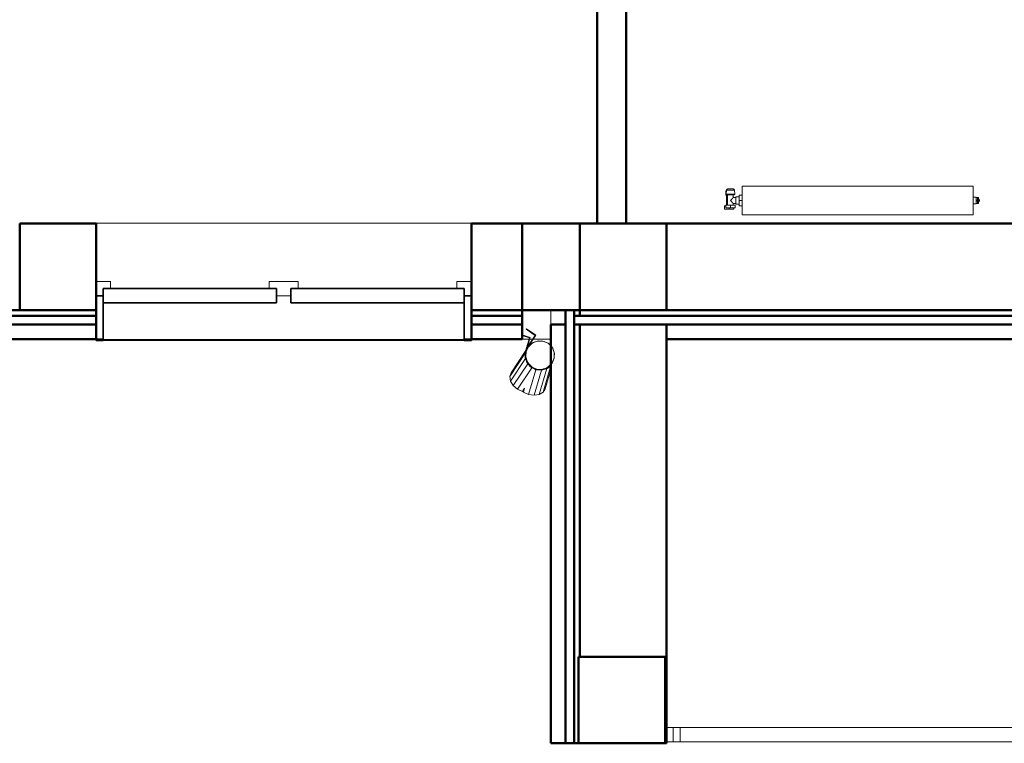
# Model space of a CAD drawing. Header units: millimetres. Extents: x 25703 to 50721, y 2709 to 39176.
# Tile 33 of 50: x 34063 to 37473, y 28638 to 31144. Entities that reach past the tile are written whole.
import ezdxf

# ---------------------------------------------------------------- set-up
doc = ezdxf.new("R2010")
doc.units = ezdxf.units.MM
doc.linetypes.add('ADSK_Скрыто', pattern=[300, 150, -150])
for name, color, linetype, lineweight in [('A-COLS-____-MCUT', 52, 'Continuous', 50), ('A-COLS-____-OTLN', 52, 'Continuous', 20), ('A-DETL-____-HDLN', 90, 'ADSK_Скрыто', 9), ('A-GENM-____-MCUT', 13, 'Continuous', 50), ('A-GENM-____-OTLN', 13, 'Continuous', 20), ('A-GLAZ-____-MCUT', 151, 'Continuous', 35), ('A-GLAZ-____-OTLN', 151, 'Continuous', 20), ('A-PART-____-MCUT', 2, 'Continuous', 50), ('A-PART-____-OTLN', 2, 'Continuous', 20), ('A-WALL-____-MCUT', 113, 'Continuous', 50), ('A-WALL-____-OTLN', 113, 'Continuous', 20), ('M-EQPM-____-OTLN', 50, 'Continuous', 20), ('Q-SPCQ-____-MCUT', 91, 'Continuous', 9), ('Q-SPCQ-____-OTLN', 91, 'Continuous', 20), ('Ограждение', 7, 'Continuous', 20)]:
    doc.layers.add(name, color=color, linetype=linetype, lineweight=lineweight)

# ---------------------------------------------------------------- blocks, each defined once
blk = doc.blocks.new('Прямая форма - V line-610142-В_Этаж 02_Вентиляция')
at = {"layer": 'A-COLS-____-MCUT', "color": 9}
for p, q in [((150, 150), (-150, 150)), ((-150, 150), (-150, -150)), ((150, -150), (150, 150)), ((-150, -150), (150, -150))]:
    blk.add_line(p, q, dxfattribs=at)
blk = doc.blocks.new('Прямая форма - CRE - 001-610143-В_Этаж 02_Вентиляция')
blk.add_blockref('Прямая форма - V line-610142-В_Этаж 02_Вентиляция', (0, 0))
blk = doc.blocks.new('Прямая форма - V line-610281-В_Этаж 02_Вентиляция')
at = {"layer": 'A-COLS-____-MCUT', "color": 9}
for p, q in [((150, 150), (-150, 150)), ((-150, 150), (-150, -150)), ((150, -150), (150, 150)), ((-150, -150), (150, -150))]:
    blk.add_line(p, q, dxfattribs=at)
blk = doc.blocks.new('Прямая форма - CRE - 001-610282-В_Этаж 02_Вентиляция')
blk.add_blockref('Прямая форма - V line-610281-В_Этаж 02_Вентиляция', (0, 0))
blk = doc.blocks.new('Прямая форма - Insulation - Thermal Break-610366-В_Этаж 02_Вентиляция')
at = {"layer": 'A-WALL-____-MCUT', "color": 9}
for p, q in [((1500, 80), (0, 80)), ((0, 80), (0, 50)), ((1500, 50), (1500, 80)), ((0, 50), (1500, 50))]:
    blk.add_line(p, q, dxfattribs=at)
blk = doc.blocks.new('Прямая форма - Gypsum Plasterboard - Waterproof-610367-В_Этаж 02_Вентиляция')
at = {"layer": 'A-WALL-____-MCUT', "color": 9}
for p, q in [((50, 50), (50, 0)), ((1500, 50), (50, 50)), ((1500, 0), (1500, 50)), ((50, 0), (1500, 0))]:
    blk.add_line(p, q, dxfattribs=at)
blk = doc.blocks.new('Прямая форма - Masonry Block - Structural-610368-В_Этаж 02_Вентиляция')
at = {"layer": 'A-WALL-____-MCUT', "color": 9}
for p, q in [((1500, 400), (50, 400)), ((50, 400), (50, 100)), ((1200, 396), (1500, 396)), ((1200, 100), (1200, 396)), ((1500, 396), (1500, 400)), ((50, 100), (1200, 100))]:
    blk.add_line(p, q, dxfattribs=at)
blk = doc.blocks.new('Прямая форма - Concrete - Structural-610369-В_Этаж 02_Вентиляция')
at = {"layer": 'A-WALL-____-MCUT', "color": 9}
for p, q in [((0, 100), (0, 80)), ((20, 100), (0, 100)), ((0, 80), (20, 80)), ((20, 80), (20, 100)), ((1200, 100), (50, 100)), ((50, 100), (50, 80)), ((50, 80), (1500, 80)), ((1200, 96), (1200, 100)), ((1500, 96), (1200, 96)), ((1500, 80), (1500, 96))]:
    blk.add_line(p, q, dxfattribs=at)
blk = doc.blocks.new('Прямая форма - SW - 004-610370-В_Этаж 02_Вентиляция')
at = {"layer": 'A-GENM-____-OTLN', "lineweight": 9}
blk.add_line((0, 0), (50, 0), dxfattribs=at)
for name in ['Прямая форма - Masonry Block - Structural-610368-В_Этаж 02_Вентиляция', 'Прямая форма - Concrete - Structural-610369-В_Этаж 02_Вентиляция', 'Прямая форма - Insulation - Thermal Break-610366-В_Этаж 02_Вентиляция', 'Прямая форма - Gypsum Plasterboard - Waterproof-610367-В_Этаж 02_Вентиляция']:
    blk.add_blockref(name, (0, 0))
blk = doc.blocks.new('Family - Insulation - Thermal Break-610372-В_Этаж 02_Вентиляция')
at = {"layer": 'A-PART-____-MCUT', "color": 9}
for p, q in [((1500, 80), (0, 80)), ((0, 80), (0, 50)), ((1500, 50), (1500, 80)), ((0, 50), (1500, 50))]:
    blk.add_line(p, q, dxfattribs=at)
blk = doc.blocks.new('Family - Gypsum Plasterboard - Waterproof-610374-В_Этаж 02_Вентиляция')
at = {"layer": 'A-PART-____-MCUT', "color": 9}
for p, q in [((50, 50), (50, 0)), ((1500, 50), (50, 50)), ((1500, 0), (1500, 50)), ((50, 0), (1500, 0))]:
    blk.add_line(p, q, dxfattribs=at)
blk = doc.blocks.new('Family - Masonry Block - Structural-610376-В_Этаж 02_Вентиляция')
at = {"layer": 'A-PART-____-MCUT', "color": 9}
for p, q in [((1500, 400), (50, 400)), ((50, 400), (50, 100)), ((1200, 396), (1500, 396)), ((1200, 100), (1200, 396)), ((1500, 396), (1500, 400)), ((50, 100), (1200, 100))]:
    blk.add_line(p, q, dxfattribs=at)
blk = doc.blocks.new('Family - Concrete - Structural-610378-В_Этаж 02_Вентиляция')
at = {"layer": 'A-PART-____-MCUT', "color": 9}
for p, q in [((0, 100), (0, 80)), ((20, 100), (0, 100)), ((0, 80), (20, 80)), ((20, 80), (20, 100)), ((1200, 100), (50, 100)), ((50, 100), (50, 80)), ((50, 80), (1500, 80)), ((1200, 96), (1200, 100)), ((1500, 96), (1200, 96)), ((1500, 80), (1500, 96))]:
    blk.add_line(p, q, dxfattribs=at)
blk = doc.blocks.new('Прямая форма - V line-608962-В_Этаж 02_Вентиляция')
at = {"layer": 'A-GLAZ-____-MCUT', "color": 53}
for p, q in [((-650, 155), (-650, 150)), ((-625, 155), (-650, 155)), ((-650, 150), (-625, 150)), ((-625, 150), (-650, 150)), ((-650, 150), (-650, 0)), ((-625, 150), (-625, 155)), ((-625, 0), (-625, 150)), ((650, 155), (625, 155)), ((625, 155), (625, 150)), ((625, 150), (650, 150)), ((650, 150), (625, 150)), ((625, 150), (625, 0)), ((650, 150), (650, 155)), ((650, 0), (650, 150)), ((-650, 0), (-625, 0)), ((-25, 25), (-625, 25)), ((-625, 25), (-625, -25)), ((-25, -25), (-25, 25)), ((625, 25), (25, 25)), ((25, 25), (25, -25)), ((625, -25), (625, 25)), ((625, 0), (650, 0)), ((-625, -25), (-25, -25)), ((25, -25), (625, -25))]:
    blk.add_line(p, q, dxfattribs=at)
at = {"layer": 'A-GLAZ-____-OTLN', "color": 253}
for p, q in [((625, 155), (-625, 155)), ((-625, 0), (-650, 0)), ((-650, 0), (-650, -50)), ((-625, -25), (-625, 0)), ((25, 0), (-25, 0)), ((-25, 0), (-25, -25)), ((25, -25), (25, 0)), ((625, 0), (625, -25)), ((650, 0), (625, 0)), ((-600, -25), (-625, -25)), ((-600, -50), (-600, -25)), ((-25, -25), (-50, -25)), ((-50, -25), (-50, -50)), ((50, -25), (25, -25)), ((50, -50), (50, -25)), ((625, -25), (600, -25)), ((600, -25), (600, -50)), ((650, -50), (650, 0)), ((-650, -50), (-600, -50)), ((-50, -50), (50, -50)), ((600, -50), (650, -50))]:
    blk.add_line(p, q, dxfattribs=at)
blk = doc.blocks.new('Прямая форма - ფ1-610382-В_Этаж 02_Вентиляция')
blk.add_blockref('Прямая форма - V line-608962-В_Этаж 02_Вентиляция', (650, -150))
blk = doc.blocks.new('Прямая форма - Insulation - Thermal Break-610595-В_Этаж 02_Вентиляция')
at = {"layer": 'A-WALL-____-MCUT', "color": 9}
for p, q in [((264.4, 80), (-200, 80)), ((-200, 80), (-200, 50)), ((264.4, 50), (264.4, 80)), ((1740, 80), (1564.4, 80)), ((1564.4, 80), (1564.4, 50)), ((1740, 50), (1740, 80)), ((-200, 50), (264.4, 50)), ((1564.4, 50), (1740, 50))]:
    blk.add_line(p, q, dxfattribs=at)
blk = doc.blocks.new('Прямая форма - Concrete - Structural-610596-В_Этаж 02_Вентиляция')
at = {"layer": 'A-WALL-____-MCUT', "color": 9}
for p, q in [((264.4, 100), (-200, 100)), ((-200, 100), (-200, 80)), ((-200, 80), (264.4, 80)), ((264.4, 80), (264.4, 100)), ((1740, 100), (1564.4, 100)), ((1564.4, 100), (1564.4, 80)), ((1564.4, 80), (1740, 80)), ((1740, 80), (1740, 100))]:
    blk.add_line(p, q, dxfattribs=at)
blk = doc.blocks.new('Прямая форма - Masonry Block - Structural-610597-В_Этаж 02_Вентиляция')
at = {"layer": 'A-WALL-____-MCUT', "color": 9}
for p, q in [((264.4, 400), (0, 400)), ((0, 400), (0, 100)), ((264.4, 100), (264.4, 400)), ((1740, 400), (1564.4, 400)), ((1564.4, 400), (1564.4, 100)), ((1740, 100), (1740, 400)), ((0, 100), (264.4, 100)), ((1564.4, 100), (1740, 100))]:
    blk.add_line(p, q, dxfattribs=at)
blk = doc.blocks.new('Прямая форма - Gypsum Plasterboard - Waterproof-610598-В_Этаж 02_Вентиляция')
at = {"layer": 'A-WALL-____-MCUT', "color": 9}
for p, q in [((264.4, 50), (-200, 50)), ((-200, 50), (-200, 0)), ((264.4, 0), (264.4, 50)), ((1740, 50), (1564.4, 50)), ((1564.4, 50), (1564.4, 0)), ((1740, 0), (1740, 50)), ((-200, 0), (264.4, 0)), ((1564.4, 0), (1740, 0))]:
    blk.add_line(p, q, dxfattribs=at)
blk = doc.blocks.new('Прямая форма - SW - 012-610599-В_Этаж 02_Вентиляция')
at = {"layer": 'A-GENM-____-OTLN', "lineweight": 9}
for p, q in [((1740, 0), (1764.4, 0)), ((1766.3, 0), (1777, 0)), ((1779.2, 0), (1840, 0))]:
    blk.add_line(p, q, dxfattribs=at)
for name in ['Прямая форма - Masonry Block - Structural-610597-В_Этаж 02_Вентиляция', 'Прямая форма - Concrete - Structural-610596-В_Этаж 02_Вентиляция', 'Прямая форма - Insulation - Thermal Break-610595-В_Этаж 02_Вентиляция', 'Прямая форма - Gypsum Plasterboard - Waterproof-610598-В_Этаж 02_Вентиляция']:
    blk.add_blockref(name, (0, 0))
blk = doc.blocks.new('Family - Insulation - Thermal Break-610601-В_Этаж 02_Вентиляция')
at = {"layer": 'A-PART-____-MCUT', "color": 9}
for p, q in [((264.4, 80), (-200, 80)), ((-200, 80), (-200, 50)), ((264.4, 50), (264.4, 80)), ((1740, 80), (1564.4, 80)), ((1564.4, 80), (1564.4, 50)), ((1740, 50), (1740, 80)), ((-200, 50), (264.4, 50)), ((1564.4, 50), (1740, 50))]:
    blk.add_line(p, q, dxfattribs=at)
blk = doc.blocks.new('Family - Concrete - Structural-610603-В_Этаж 02_Вентиляция')
at = {"layer": 'A-PART-____-MCUT', "color": 9}
for p, q in [((264.4, 100), (-200, 100)), ((-200, 100), (-200, 80)), ((-200, 80), (264.4, 80)), ((264.4, 80), (264.4, 100)), ((1740, 100), (1564.4, 100)), ((1564.4, 100), (1564.4, 80)), ((1564.4, 80), (1740, 80)), ((1740, 80), (1740, 100))]:
    blk.add_line(p, q, dxfattribs=at)
blk = doc.blocks.new('Family - Masonry Block - Structural-610605-В_Этаж 02_Вентиляция')
at = {"layer": 'A-PART-____-MCUT', "color": 9}
for p, q in [((264.4, 400), (0, 400)), ((0, 400), (0, 100)), ((264.4, 100), (264.4, 400)), ((1740, 400), (1564.4, 400)), ((1564.4, 400), (1564.4, 100)), ((1740, 100), (1740, 400)), ((0, 100), (264.4, 100)), ((1564.4, 100), (1740, 100))]:
    blk.add_line(p, q, dxfattribs=at)
blk = doc.blocks.new('Family - ფ1-610607-В_Этаж 02_Вентиляция')
at = {"layer": 'A-GENM-____-MCUT', "lineweight": 9}
for p, q in [((650, 401), (-650, 401)), ((-650, 401), (-650, 150)), ((650, 150), (650, 401)), ((-650, 150), (-650, -1)), ((650, -1), (650, 150)), ((-650, -1), (650, -1))]:
    blk.add_line(p, q, dxfattribs=at)
blk = doc.blocks.new('Family - Gypsum Plasterboard - Waterproof-610611-В_Этаж 02_Вентиляция')
at = {"layer": 'A-PART-____-MCUT', "color": 9}
for p, q in [((264.4, 50), (-200, 50)), ((-200, 50), (-200, 0)), ((264.4, 0), (264.4, 50)), ((1740, 50), (1564.4, 50)), ((1564.4, 50), (1564.4, 0)), ((1740, 0), (1740, 50)), ((-200, 0), (264.4, 0)), ((1564.4, 0), (1740, 0))]:
    blk.add_line(p, q, dxfattribs=at)
blk = doc.blocks.new('Прямая форма - V line-611039-В_Этаж 02_Вентиляция')
at = {"layer": 'A-WALL-____-MCUT', "color": 9}
for p, q in [((100, 100), (100, 0)), ((3330, 100), (100, 100)), ((3330, 0), (3330, 100)), ((100, 0), (3330, 0))]:
    blk.add_line(p, q, dxfattribs=at)
blk = doc.blocks.new('Прямая форма - SW - 014-611040-В_Этаж 02_Вентиляция')
blk.add_blockref('Прямая форма - V line-611039-В_Этаж 02_Вентиляция', (0, 0))
blk = doc.blocks.new('Прямая форма - V line-611088-В_Этаж 02_Вентиляция')
at = {"layer": 'Ограждение', "color": 253}
for p, q in [((36.4, 55), (84.5, 55)), ((84.5, 55), (84.5, 5)), ((36.4, 5), (84.5, 5))]:
    blk.add_line(p, q, dxfattribs=at)
blk = doc.blocks.new('Прямая форма - Steel - Stainless-611089-В_Этаж 02_Вентиляция')
blk.add_blockref('Прямая форма - V line-611088-В_Этаж 02_Вентиляция', (0, 0))
blk = doc.blocks.new('Прямая форма - Steel - Stainless-611097-В_Этаж 02_Вентиляция')
at = {"layer": 'Ограждение', "color": 253}
for p, q in [((59.5, 5), (59.5, 55)), ((4011.9, 55), (59.5, 55)), ((4011.9, 5), (59.5, 5))]:
    blk.add_line(p, q, dxfattribs=at)
blk = doc.blocks.new('Прямая форма - RAILING - 004-611108-В_Этаж 02_Вентиляция')
for name in ['Прямая форма - Steel - Stainless-611089-В_Этаж 02_Вентиляция', 'Прямая форма - Steel - Stainless-611097-В_Этаж 02_Вентиляция']:
    blk.add_blockref(name, (0, 0))
blk = doc.blocks.new('Family - V line-611113-В_Этаж 02_Вентиляция')
at = {"layer": 'A-PART-____-OTLN', "color": 253}
for p, q in [((36.4, 55), (84.5, 55)), ((84.5, 55), (84.5, 5)), ((36.4, 5), (84.5, 5))]:
    blk.add_line(p, q, dxfattribs=at)
blk = doc.blocks.new('Family - Steel - Stainless-611114-В_Этаж 02_Вентиляция')
blk.add_blockref('Family - V line-611113-В_Этаж 02_Вентиляция', (0, 0))
blk = doc.blocks.new('Family - Steel - Stainless-611127-В_Этаж 02_Вентиляция')
at = {"layer": 'A-PART-____-OTLN', "color": 253}
for p, q in [((59.5, 5), (59.5, 55)), ((4011.9, 55), (59.5, 55)), ((4011.9, 5), (59.5, 5))]:
    blk.add_line(p, q, dxfattribs=at)
blk = doc.blocks.new('Прямая форма - Masonry Block - Structural-611144-В_Этаж 02_Вентиляция')
at = {"layer": 'A-WALL-____-MCUT', "color": 9}
for p, q in [((100, 400), (-100, 400)), ((-100, 400), (-100, 100)), ((100, 100), (100, 400)), ((1775, 400), (400, 400)), ((400, 400), (400, 100)), ((1775, 100), (1775, 400)), ((-100, 100), (100, 100)), ((400, 100), (1775, 100))]:
    blk.add_line(p, q, dxfattribs=at)
blk = doc.blocks.new('Прямая форма - Concrete - Structural-611145-В_Этаж 02_Вентиляция')
at = {"layer": 'A-WALL-____-MCUT', "color": 9}
for p, q in [((1775, 100), (100, 100)), ((100, 100), (100, 80)), ((100, 80), (1775, 80))]:
    blk.add_line(p, q, dxfattribs=at)
blk = doc.blocks.new('Прямая форма - Insulation - Thermal Break-611146-В_Этаж 02_Вентиляция')
at = {"layer": 'A-WALL-____-MCUT', "color": 9}
for p, q in [((1775, 80), (80, 80)), ((80, 80), (80, 50)), ((80, 50), (1775, 50))]:
    blk.add_line(p, q, dxfattribs=at)
blk = doc.blocks.new('Прямая форма - Gypsum Plasterboard - Waterproof-611147-В_Этаж 02_Вентиляция')
at = {"layer": 'A-WALL-____-MCUT', "color": 9}
for p, q in [((1775, 50), (400, 50)), ((400, 50), (400, 0)), ((1775, 0), (1775, 50)), ((400, 0), (1775, 0))]:
    blk.add_line(p, q, dxfattribs=at)
blk = doc.blocks.new('Прямая форма - SW - 005-611148-В_Этаж 02_Вентиляция')
for name in ['Прямая форма - Masonry Block - Structural-611144-В_Этаж 02_Вентиляция', 'Прямая форма - Insulation - Thermal Break-611146-В_Этаж 02_Вентиляция', 'Прямая форма - Concrete - Structural-611145-В_Этаж 02_Вентиляция', 'Прямая форма - Gypsum Plasterboard - Waterproof-611147-В_Этаж 02_Вентиляция']:
    blk.add_blockref(name, (0, 0))
blk = doc.blocks.new('Family - Masonry Block - Structural-611150-В_Этаж 02_Вентиляция')
at = {"layer": 'A-PART-____-MCUT', "color": 9}
for p, q in [((100, 400), (-100, 400)), ((-100, 400), (-100, 100)), ((100, 100), (100, 400)), ((1775, 400), (400, 400)), ((400, 400), (400, 100)), ((1775, 100), (1775, 400)), ((-100, 100), (100, 100)), ((400, 100), (1775, 100))]:
    blk.add_line(p, q, dxfattribs=at)
blk = doc.blocks.new('Family - Concrete - Structural-611154-В_Этаж 02_Вентиляция')
at = {"layer": 'A-PART-____-MCUT', "color": 9}
for p, q in [((1775, 100), (100, 100)), ((100, 100), (100, 80)), ((100, 80), (1775, 80))]:
    blk.add_line(p, q, dxfattribs=at)
blk = doc.blocks.new('Family - Insulation - Thermal Break-611156-В_Этаж 02_Вентиляция')
at = {"layer": 'A-PART-____-MCUT', "color": 9}
for p, q in [((1775, 80), (80, 80)), ((80, 80), (80, 50)), ((80, 50), (1775, 50))]:
    blk.add_line(p, q, dxfattribs=at)
blk = doc.blocks.new('Family - Gypsum Plasterboard - Waterproof-611158-В_Этаж 02_Вентиляция')
at = {"layer": 'A-PART-____-MCUT', "color": 9}
for p, q in [((1775, 50), (400, 50)), ((400, 50), (400, 0)), ((1775, 0), (1775, 50)), ((400, 0), (1775, 0))]:
    blk.add_line(p, q, dxfattribs=at)
blk = doc.blocks.new('Прямая форма - V line-612297-В_Этаж 02_Вентиляция')
at = {"layer": 'Q-SPCQ-____-MCUT', "color": 133}
for p, q in [((-35.4, 35.4), (-46.2, 19.1)), ((-19.1, 46.2), (-35.4, 35.4)), ((0, 50), (-19.1, 46.2)), ((19.1, 46.2), (0, 50)), ((35.4, 35.4), (19.1, 46.2)), ((46.2, 19.1), (35.4, 35.4)), ((-46.2, 19.1), (-50, 0)), ((-50, 0), (-46.2, -19.1)), ((50, 0), (46.2, 19.1)), ((46.2, -19.1), (50, 0)), ((-46.2, -19.1), (-35.4, -35.4)), ((35.4, -35.4), (46.2, -19.1)), ((-35.4, -35.4), (-19.1, -46.2)), ((-19.1, -46.2), (0, -50)), ((0, -50), (19.1, -46.2)), ((19.1, -46.2), (35.4, -35.4))]:
    blk.add_line(p, q, dxfattribs=at)
at = {"layer": 'Q-SPCQ-____-OTLN', "color": 253}
for p, q in [((-50.2, 49.9), (-79.4, 49.9)), ((-52, 47.9), (-78.8, 47.9)), ((-52, -0.1), (-52, 47.9)), ((-50.2, -0.1), (-50.2, 49.9)), ((-52, -0.1), (-48, -20)), ((-49.6, -2.9), (-50.2, -0.1)), ((-46.4, -19.3), (-48.4, -9.4)), ((-48, -20), (-36.8, -36.9)), ((-44.7, -21.8), (-46.4, -19.3)), ((-35.5, -35.6), (-41.3, -26.8)), ((37.3, -33), (35.5, -35.6)), ((36.8, -36.9), (46, -23)), ((45.4, -20.8), (40.6, -27.9)), ((46.2, -119.6), (46.2, -23.6)), ((-36.8, -36.9), (-19.9, -48.1)), ((-32.9, -37.3), (-35.5, -35.6)), ((-19.2, -46.5), (-28.2, -40.5)), ((-19.9, -48.1), (0, -52.1)), ((-16.1, -47.1), (-19.2, -46.5)), ((0, -50.3), (-10.7, -48.2)), ((0, -52.1), (19.9, -48.1)), ((3.2, -49.7), (0, -50.3)), ((0, -141.4), (0, -52.1)), ((19.2, -46.5), (8.5, -48.6)), ((19.1, -138.7), (19.1, -48.3)), ((21.9, -44.7), (19.2, -46.5)), ((19.9, -48.1), (36.8, -36.9)), ((35.5, -35.6), (26.6, -41.5)), ((35.4, -131.1), (35.4, -37.8)), ((50, -36.6), (50, -106.1)), ((-19.1, -138.7), (-19.1, -125)), ((19.1, -138.7), (35.4, -131.1)), ((35.4, -131.1), (46.2, -119.6)), ((46.2, -119.6), (50, -106.1)), ((-21.1, -137.8), (-19.1, -138.7)), ((-19.1, -138.7), (0, -141.4)), ((0, -141.4), (19.1, -138.7))]:
    blk.add_line(p, q, dxfattribs=at)
blk = doc.blocks.new('Прямая форма - FU - 047-612298-В_Этаж 02_Вентиляция')
blk.add_blockref('Прямая форма - V line-612297-В_Этаж 02_Вентиляция', (0, 0))
blk = doc.blocks.new('Прямая форма - V line-V1-В_Этаж 02_Вентиляция')
at = {"layer": 'Q-SPCQ-____-MCUT', "color": 133}
for p, q in [((-35.4, 35.4), (-46.2, 19.1)), ((-19.1, 46.2), (-35.4, 35.4)), ((0, 50), (-19.1, 46.2)), ((19.1, 46.2), (0, 50)), ((35.4, 35.4), (19.1, 46.2)), ((46.2, 19.1), (35.4, 35.4)), ((-46.2, 19.1), (-50, 0)), ((-50, 0), (-46.2, -19.1)), ((50, 0), (46.2, 19.1)), ((46.2, -19.1), (50, 0)), ((-46.2, -19.1), (-35.4, -35.4)), ((35.4, -35.4), (46.2, -19.1)), ((-35.4, -35.4), (-19.1, -46.2)), ((-19.1, -46.2), (0, -50)), ((0, -50), (19.1, -46.2)), ((19.1, -46.2), (35.4, -35.4))]:
    blk.add_line(p, q, dxfattribs=at)
at = {"layer": 'Q-SPCQ-____-OTLN', "color": 253}
for p, q in [((-50.2, 49.9), (-90, 49.9)), ((-90, 49.9), (-90, 47.9)), ((-52, 47.9), (-90, 47.9)), ((-52, -0.1), (-52, 47.9)), ((-50.2, -0.1), (-50.2, 49.9)), ((-50, -1.1), (-50, 0)), ((-52, -0.1), (-48, -20)), ((-48.3, -9.8), (-50.2, -0.1)), ((-50, -106.1), (-50, -14.3)), ((-48, -20), (-36.8, -36.9)), ((-46.4, -19.3), (-47, -16.3)), ((-40.6, -27.9), (-46.4, -19.3)), ((-46.2, -119.6), (-46.2, -22.8)), ((-35.5, -35.6), (-37.3, -33)), ((41.3, -26.8), (35.5, -35.6)), ((36.8, -36.9), (48, -20)), ((46.4, -19.3), (44.7, -21.8)), ((48.4, -9.4), (46.4, -19.3)), ((48, -20), (50.5, -7.7)), ((-36.8, -36.9), (-19.9, -48.1)), ((-26.6, -41.5), (-35.5, -35.6)), ((-35.4, -131.1), (-35.4, -37.8)), ((-19.2, -46.5), (-21.4, -45)), ((-19.9, -48.1), (0, -52.1)), ((-8.5, -48.6), (-19.2, -46.5)), ((-19.1, -138.7), (-19.1, -48.2)), ((0, -50.3), (-3.2, -49.7)), ((0, -52.1), (19.9, -48.1)), ((10.7, -48.2), (0, -50.3)), ((0, -141.4), (0, -52.1)), ((19.2, -46.5), (16.1, -47.1)), ((28.2, -40.5), (19.2, -46.5)), ((19.9, -48.1), (36.8, -36.9)), ((35.5, -35.6), (32.9, -37.3)), ((-50, -106.1), (-46.2, -119.6)), ((-46.2, -119.6), (-35.4, -131.1)), ((-35.4, -131.1), (-19.1, -138.7)), ((19.1, -138.7), (19.1, -125)), ((-19.1, -138.7), (0, -141.4)), ((0, -141.4), (19.1, -138.7)), ((19.1, -138.7), (21.1, -137.8))]:
    blk.add_line(p, q, dxfattribs=at)
blk = doc.blocks.new('Прямая форма - FU - 047-613075-В_Этаж 02_Вентиляция')
blk.add_blockref('Прямая форма - V line-V1-В_Этаж 02_Вентиляция', (0, 0))
blk = doc.blocks.new('V line_ifc_RVT-1-В_Этаж 02_Вентиляция')
at = {"layer": 'A-COLS-____-OTLN', "color": 253, "lineweight": 20, "rotation": 180}
for name, p in [('Прямая форма - CRE - 001-610143-В_Этаж 02_Вентиляция', (36153.2, 30287.6)), ('Прямая форма - CRE - 001-610282-В_Этаж 02_Вентиляция', (36149.2, 28787.6))]:
    blk.add_blockref(name, p, dxfattribs=at)
at = {"layer": 'A-GENM-____-OTLN', "color": 253, "lineweight": 20}
blk.add_blockref('Family - ფ1-610607-В_Этаж 02_Вентиляция', (34977.7, 30037.6), dxfattribs=at)
at = {"layer": 'A-GLAZ-____-OTLN', "color": 253, "lineweight": 20, "rotation": 180}
blk.add_blockref('Прямая форма - ფ1-610382-В_Этаж 02_Вентиляция', (35627.7, 30037.6), dxfattribs=at)
at = {"layer": 'A-PART-____-OTLN', "color": 253, "lineweight": 20}
for name, p in [('Family - Masonry Block - Structural-610605-В_Этаж 02_Вентиляция', (34063.2, 30037.6)), ('Family - Masonry Block - Structural-611150-В_Этаж 02_Вентиляция', (35903.2, 30037.6)), ('Family - Concrete - Structural-610603-В_Этаж 02_Вентиляция', (34063.2, 30037.6)), ('Family - Insulation - Thermal Break-610601-В_Этаж 02_Вентиляция', (34063.2, 30037.6)), ('Family - Insulation - Thermal Break-611156-В_Этаж 02_Вентиляция', (35903.2, 30037.6)), ('Family - Concrete - Structural-611154-В_Этаж 02_Вентиляция', (35903.2, 30037.6)), ('Family - Gypsum Plasterboard - Waterproof-610611-В_Этаж 02_Вентиляция', (34063.2, 30037.6)), ('Family - Gypsum Plasterboard - Waterproof-611158-В_Этаж 02_Вентиляция', (35903.2, 30037.6)), ('Family - Steel - Stainless-611114-В_Этаж 02_Вентиляция', (36266.8, 28637.6)), ('Family - Steel - Stainless-611127-В_Этаж 02_Вентиляция', (36266.8, 28637.6))]:
    blk.add_blockref(name, p, dxfattribs=at)
at = {"layer": 'A-PART-____-OTLN', "color": 253, "lineweight": 20, "rotation": 270}
for name in ['Family - Insulation - Thermal Break-610372-В_Этаж 02_Вентиляция', 'Family - Concrete - Structural-610378-В_Этаж 02_Вентиляция', 'Family - Gypsum Plasterboard - Waterproof-610374-В_Этаж 02_Вентиляция', 'Family - Masonry Block - Structural-610376-В_Этаж 02_Вентиляция']:
    blk.add_blockref(name, (35903.2, 30137.6), dxfattribs=at)
at = {"layer": 'A-WALL-____-OTLN', "color": 253, "lineweight": 20, "rotation": 270}
for name, p in [('Прямая форма - SW - 014-611040-В_Этаж 02_Вентиляция', (36063.2, 33767.6)), ('Прямая форма - SW - 004-610370-В_Этаж 02_Вентиляция', (35903.2, 30137.6))]:
    blk.add_blockref(name, p, dxfattribs=at)
at = {"layer": 'A-WALL-____-OTLN', "color": 253, "lineweight": 20}
for name, p in [('Прямая форма - SW - 012-610599-В_Этаж 02_Вентиляция', (34063.2, 30037.6)), ('Прямая форма - SW - 005-611148-В_Этаж 02_Вентиляция', (35903.2, 30037.6))]:
    blk.add_blockref(name, p, dxfattribs=at)
at = {"layer": 'Q-SPCQ-____-OTLN', "color": 253, "lineweight": 20}
for name, rotation in [('Прямая форма - FU - 047-613075-В_Этаж 02_Вентиляция', 326.3267495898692), ('Прямая форма - FU - 047-612298-В_Этаж 02_Вентиляция', 343.7379173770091)]:
    blk.add_blockref(name, (35865.5, 29981.7), dxfattribs=dict(at, rotation=rotation))
at = {"layer": 'Ограждение', "color": 253, "lineweight": 20}
blk.add_blockref('Прямая форма - RAILING - 004-611108-В_Этаж 02_Вентиляция', (36266.8, 28637.6), dxfattribs=at)
blk = doc.blocks.new('ADSK_Радиатор универсальный_Боковое подключение_Клапаны - Радиатор 600х800-V9-В_Этаж 02_Вентиляция')
at = {"layer": 'A-DETL-____-HDLN', "flags": 128}
for points in [[(-453.8, 0), (-453.9, 0), (-453.9, 0), (-454, 0), (-454, 0), (-454, 0)], [(-454, 0), (-454, 0), (-454, 0), (-453.9, 0), (-453.8, 0), (-453.7, 0)], [(-450, 20), (-450, 20), (-450, 20), (-449.9, 20), (-449.9, 20), (-449.8, 20), (-449.7, 20)], [(-449.7, 20), (-449.8, 20), (-449.9, 20), (-449.9, 20), (-450, 20), (-450, 20), (-450, 20), (-450, 20)], [(-432, 20), (-432, 20), (-432, 20), (-432.1, 20), (-432.1, 20), (-432.2, 20), (-432.3, 20)], [(-432.2, 20), (-432.1, 20), (-432.1, 20), (-432, 20), (-432, 20), (-432, 20), (-432, 20)], [(-428, 0), (-428, 0), (-428, 0), (-428.1, 0), (-428.2, 0)], [(-428.2, 0), (-428.1, 0), (-428.1, 0), (-428, 0), (-428, 0), (-428, 0)]]:
    blk.add_lwpolyline(points, dxfattribs=at)
at = {"layer": 'M-EQPM-____-OTLN'}
for p, q in [((-456.5, 13), (-456.5, -2)), ((-455.2, 13), (-456.5, 13)), ((-454.9, 15.8), (-456, 2.3)), ((-426, 2.3), (-456, 2.3)), ((-427.1, 15.8), (-454.9, 15.8)), ((-451, 0), (-451, -36)), ((-431, -10), (-431, 0)), ((-426, 2.3), (-427.1, 15.8)), ((400, 30), (-400, 30)), ((-400, 30), (-400, -70)), ((-400, 30), (-400, -70)), ((400, 30), (-400, 30)), ((400, -70), (400, 30)), ((400, -70), (400, 30)), ((-456.5, -2), (-451, -2)), ((-455, -2), (-455, -36)), ((-431, 0), (-451, 0)), ((-422, -10), (-431, -10)), ((-431, -36), (-431, -30)), ((-431, -30), (-422, -30)), ((-411, -7.5), (-422, -7.5)), ((-422, -7.5), (-422, -32.5)), ((-422, -32.5), (-411, -32.5)), ((-411, -20), (-411, -1.5)), ((-411, -1.5), (-400, -1.5)), ((-411, -38.5), (-411, -20)), ((-411, -20), (-400, -20)), ((410, -8), (400, -8)), ((400, -32), (410, -32)), ((410, -9.1), (410, -8)), ((410, -9.2), (410, -10.1)), ((410, -9.2), (415, -9.2)), ((415, -10.1), (410, -10.1)), ((410, -18.9), (410, -10.2)), ((410, -19.1), (410, -20.9)), ((410, -19.1), (415, -19.1)), ((415, -20.9), (410, -20.9)), ((410, -29.8), (410, -21.1)), ((410, -29.9), (410, -30.8)), ((410, -29.9), (415, -29.9)), ((415, -30.8), (410, -30.8)), ((410, -32), (410, -30.9)), ((417, -9.2), (415, -9.2)), ((415, -10.1), (415, -9.2)), ((415, -10.1), (415, -19.1)), ((415, -20.9), (415, -19.1)), ((415, -20.9), (415, -29.9)), ((415, -30.8), (415, -29.9)), ((415, -30.8), (417, -30.8)), ((417, -30.8), (417, -9.2)), ((417, -9.5), (417, -9.2)), ((422, -17.5), (417, -17.5)), ((422, -22.5), (417, -22.5)), ((417, -30.8), (417, -30.5)), ((422, -22.5), (422, -17.5)), ((-461, -38), (-457, -38)), ((-461, -50), (-461, -38)), ((-445, -50), (-461, -50)), ((-457, -36), (-441, -36)), ((-457, -46), (-457, -36)), ((-441, -46), (-457, -46)), ((-445, -46), (-445, -50)), ((-429, -50), (-445, -50)), ((-441, -36), (-425, -36)), ((-441, -36), (-441, -46)), ((-425, -46), (-441, -46)), ((-429, -50), (-429, -46)), ((-425, -46), (-425, -36)), ((-411, -38.5), (-400, -38.5)), ((-400, -70), (400, -70)), ((-400, -70), (400, -70))]:
    blk.add_line(p, q, dxfattribs=at)
at = {"layer": 'M-EQPM-____-OTLN', "flags": 128}
for points in [[(-454, 0), (-454.1, 0), (-454.2, 0), (-454.2, 0), (-454.3, 0), (-454.4, 0), (-454.5, 0.1), (-454.6, 0.1), (-454.6, 0.1), (-454.7, 0.1), (-454.8, 0.2), (-454.9, 0.2), (-454.9, 0.2), (-455, 0.3), (-455.1, 0.3), (-455.1, 0.3), (-455.2, 0.4), (-455.3, 0.4), (-455.3, 0.5), (-455.4, 0.6), (-455.4, 0.6), (-455.5, 0.7), (-455.5, 0.7), (-455.6, 0.8), (-455.6, 0.9), (-455.7, 0.9), (-455.7, 1), (-455.8, 1.1), (-455.8, 1.1), (-455.8, 1.2), (-455.9, 1.3), (-455.9, 1.4), (-455.9, 1.4), (-455.9, 1.5), (-456, 1.6), (-456, 1.7), (-456, 1.7), (-456, 1.8), (-456, 1.9), (-456, 2), (-456, 2.1), (-456, 2.1), (-456, 2.2), (-456, 2.3), (-456, 2.3)], [(-454.9, 15.8), (-454.9, 16), (-454.8, 16.2), (-454.8, 16.4), (-454.7, 16.6), (-454.7, 16.8), (-454.6, 17), (-454.5, 17.2), (-454.4, 17.4), (-454.3, 17.5), (-454.2, 17.7), (-454.1, 17.9), (-454, 18), (-453.9, 18.2), (-453.7, 18.3), (-453.6, 18.5), (-453.4, 18.6), (-453.3, 18.8), (-453.1, 18.9), (-453, 19), (-452.8, 19.1), (-452.7, 19.2), (-452.5, 19.3), (-452.3, 19.4), (-452.1, 19.5), (-451.9, 19.6), (-451.8, 19.7), (-451.6, 19.7), (-451.4, 19.8), (-451.2, 19.9), (-451, 19.9), (-450.8, 19.9), (-450.6, 20), (-450.4, 20), (-450.2, 20), (-450, 20)], [(-450.6, 0), (-450.9, 0), (-451.3, 0), (-451.6, 0), (-451.9, 0), (-452.1, 0), (-452.4, 0), (-452.6, 0), (-452.9, 0), (-453.1, 0), (-453.2, 0), (-453.4, 0), (-453.6, 0), (-453.7, 0), (-453.8, 0), (-453.9, 0), (-453.9, 0), (-454, 0), (-454, 0), (-454, 0)], [(-454, 0), (-454, 0), (-454, 0), (-453.9, 0), (-453.8, 0), (-453.7, 0), (-453.6, 0), (-453.5, 0), (-453.3, 0), (-453.2, 0), (-453, 0), (-452.8, 0), (-452.5, 0), (-452.3, 0), (-452, 0), (-451.7, 0), (-451.4, 0), (-451.1, 0), (-450.8, 0), (-450.4, 0), (-450.1, 0), (-449.7, 0), (-449.3, 0), (-448.9, 0), (-448.5, 0), (-448, 0), (-447.6, 0), (-447.1, 0), (-446.7, 0), (-446.2, 0), (-445.7, 0), (-445.2, 0), (-444.7, 0), (-444.2, 0), (-443.7, 0), (-443.2, 0), (-442.7, 0), (-442.2, 0), (-441.7, 0), (-441.1, 0), (-440.6, 0), (-440.1, 0), (-439.6, 0), (-439.1, 0), (-438.6, 0), (-438, 0), (-437.5, 0), (-437, 0), (-436.6, 0), (-436.1, 0), (-435.6, 0), (-435.1, 0), (-434.7, 0), (-434.2, 0), (-433.8, 0), (-433.3, 0), (-432.9, 0), (-432.5, 0), (-432.1, 0), (-431.8, 0), (-431.4, 0), (-431.1, 0), (-430.7, 0), (-430.4, 0), (-430.1, 0), (-429.9, 0), (-429.6, 0), (-429.4, 0), (-429.1, 0), (-428.9, 0), (-428.8, 0), (-428.6, 0), (-428.4, 0), (-428.3, 0), (-428.2, 0), (-428.1, 0), (-428.1, 0), (-428, 0), (-428, 0), (-428, 0)], [(-450, 20), (-450, 20), (-450, 20), (-449.9, 20), (-449.9, 20), (-449.8, 20), (-449.7, 20), (-449.6, 20), (-449.5, 20), (-449.4, 20), (-449.3, 20), (-449.1, 20), (-449, 20), (-448.8, 20), (-448.6, 20), (-448.4, 20), (-448.2, 20), (-448, 20), (-447.8, 20), (-447.5, 20), (-447.3, 20), (-447, 20), (-446.7, 20), (-446.5, 20), (-446.2, 20)], [(-432, 20), (-432, 20), (-432, 20), (-432.1, 20), (-432.1, 20), (-432.2, 20), (-432.3, 20), (-432.4, 20), (-432.5, 20), (-432.6, 20), (-432.7, 20), (-432.9, 20), (-433, 20), (-433.2, 20), (-433.4, 20), (-433.6, 20), (-433.8, 20), (-434, 20), (-434.2, 20), (-434.5, 20), (-434.7, 20), (-435, 20), (-435.3, 20), (-435.5, 20), (-435.8, 20), (-436.1, 20), (-436.4, 20), (-436.8, 20), (-437.1, 20), (-437.4, 20), (-437.7, 20), (-438.1, 20), (-438.4, 20), (-438.8, 20), (-439.1, 20), (-439.5, 20), (-439.8, 20), (-440.2, 20), (-440.5, 20), (-440.9, 20), (-441.3, 20), (-441.6, 20), (-442, 20), (-442.3, 20), (-442.7, 20), (-443, 20), (-443.4, 20), (-443.7, 20), (-444.1, 20), (-444.4, 20), (-444.7, 20), (-445.1, 20), (-445.4, 20), (-445.7, 20), (-446, 20), (-446.3, 20), (-446.6, 20), (-446.9, 20), (-447.1, 20), (-447.4, 20), (-447.6, 20), (-447.9, 20), (-448.1, 20), (-448.3, 20), (-448.5, 20), (-448.7, 20), (-448.9, 20), (-449.1, 20), (-449.2, 20), (-449.4, 20), (-449.5, 20), (-449.6, 20), (-449.7, 20), (-449.8, 20), (-449.9, 20), (-449.9, 20), (-450, 20), (-450, 20), (-450, 20), (-450, 20)], [(-435.7, 20), (-435.4, 20), (-435.1, 20), (-434.9, 20), (-434.6, 20), (-434.4, 20), (-434.1, 20), (-433.9, 20), (-433.7, 20), (-433.5, 20), (-433.3, 20), (-433.1, 20), (-432.9, 20), (-432.8, 20), (-432.6, 20), (-432.5, 20), (-432.4, 20), (-432.3, 20), (-432.2, 20), (-432.1, 20), (-432.1, 20), (-432, 20), (-432, 20), (-432, 20), (-432, 20)], [(-432, 20), (-431.8, 20), (-431.6, 20), (-431.4, 20), (-431.2, 19.9), (-431, 19.9), (-430.8, 19.9), (-430.6, 19.8), (-430.4, 19.7), (-430.2, 19.7), (-430.1, 19.6), (-429.9, 19.5), (-429.7, 19.4), (-429.5, 19.3), (-429.3, 19.2), (-429.2, 19.1), (-429, 19), (-428.9, 18.9), (-428.7, 18.8), (-428.6, 18.6), (-428.4, 18.5), (-428.3, 18.3), (-428.1, 18.2), (-428, 18), (-427.9, 17.9), (-427.8, 17.7), (-427.7, 17.5), (-427.6, 17.4), (-427.5, 17.2), (-427.4, 17), (-427.3, 16.8), (-427.3, 16.6), (-427.2, 16.4), (-427.2, 16.2), (-427.1, 16), (-427.1, 15.8)], [(-428, 0), (-428, 0), (-428, 0), (-428.1, 0), (-428.2, 0), (-428.3, 0), (-428.4, 0), (-428.5, 0), (-428.7, 0), (-428.8, 0), (-429, 0), (-429.2, 0), (-429.5, 0), (-429.7, 0), (-430, 0), (-430.3, 0), (-430.6, 0), (-430.9, 0), (-431.2, 0)], [(-426, 2.3), (-426, 2.3), (-426, 2.2), (-426, 2.1), (-426, 2), (-426, 1.9), (-426, 1.9), (-426, 1.8), (-426, 1.7), (-426, 1.6), (-426.1, 1.5), (-426.1, 1.5), (-426.1, 1.4), (-426.1, 1.3), (-426.1, 1.2), (-426.2, 1.2), (-426.2, 1.1), (-426.3, 1), (-426.3, 1), (-426.3, 0.9), (-426.4, 0.8), (-426.4, 0.8), (-426.5, 0.7), (-426.5, 0.6), (-426.6, 0.6), (-426.6, 0.5), (-426.7, 0.5), (-426.8, 0.4), (-426.8, 0.4), (-426.9, 0.3), (-427, 0.3), (-427, 0.2), (-427.1, 0.2), (-427.2, 0.2), (-427.3, 0.1), (-427.3, 0.1), (-427.4, 0.1), (-427.5, 0.1), (-427.6, 0), (-427.6, 0), (-427.7, 0), (-427.8, 0), (-427.9, 0), (-428, 0), (-428, 0)], [(415, -9.2), (415.5, -9.3), (416, -9.4)], [(415, -30.8), (415.5, -30.7), (416, -30.6)], [(417, -10.1), (417.8, -11), (418.6, -12.5), (419.6, -15.7), (419.8, -17.5)], [(417, -29.9), (417.8, -29), (418.6, -27.5), (419.6, -24.3), (419.8, -22.5)]]:
    blk.add_lwpolyline(points, dxfattribs=at)
at = {"layer": 'M-EQPM-____-OTLN'}
for points, knots in [([(-441, -20), (-440.4, -19.4), (-439.1, -18.1), (-437.5, -16.5), (-436.4, -15.4), (-435.8, -14.8), (-435.4, -14.4), (-435, -14), (-434.5, -13.5), (-434.1, -13.1), (-433.7, -12.7), (-433.4, -12.4), (-433, -12), (-432.7, -11.7), (-432.3, -11.3), (-432, -11.1), (-431.8, -10.8), (-431.6, -10.5), (-431.4, -10.4), (-431.2, -10.2), (-431, -10.1), (-431, -10), (-431, -10)], [0, 0, 0, 0, 0.142857, 0.285714, 0.357143, 0.392857, 0.428571, 0.464286, 0.5, 0.535714, 0.571429, 0.607143, 0.642857, 0.678571, 0.714286, 0.75, 0.785714, 0.821429, 0.857143, 0.892857, 0.928571, 1, 1, 1, 1]), ([(-431, -30), (-431, -30), (-431, -29.9), (-431.2, -29.8), (-431.4, -29.6), (-431.6, -29.5), (-431.8, -29.2), (-432, -28.9), (-432.3, -28.7), (-432.7, -28.3), (-433, -28), (-433.4, -27.6), (-433.7, -27.3), (-434.1, -26.9), (-434.7, -26.3), (-435.2, -25.8), (-435.8, -25.2), (-436.4, -24.6), (-437.5, -23.5), (-439.1, -21.9), (-440.4, -20.6), (-441, -20)], [0, 0, 0, 0, 0.071429, 0.107143, 0.142857, 0.178571, 0.214286, 0.25, 0.285714, 0.321429, 0.357143, 0.392857, 0.428571, 0.464286, 0.5, 0.571429, 0.607143, 0.642857, 0.714286, 0.857143, 1, 1, 1, 1])]:
    blk.add_open_spline(points, degree=3, knots=knots, dxfattribs=at)

msp = doc.modelspace()

# ---------------------------------------------------------------- block references
at = {"lineweight": 9}
msp.add_blockref('V line_ifc_RVT-1-В_Этаж 02_Вентиляция', (0, 0), dxfattribs=at)
at = {"layer": 'A-DETL-____-HDLN'}
msp.add_blockref('ADSK_Радиатор универсальный_Боковое подключение_Клапаны - Радиатор 600х800-V9-В_Этаж 02_Вентиляция', (36965.9, 30537.6), dxfattribs=at)

doc.saveas('drawing.dxf')
